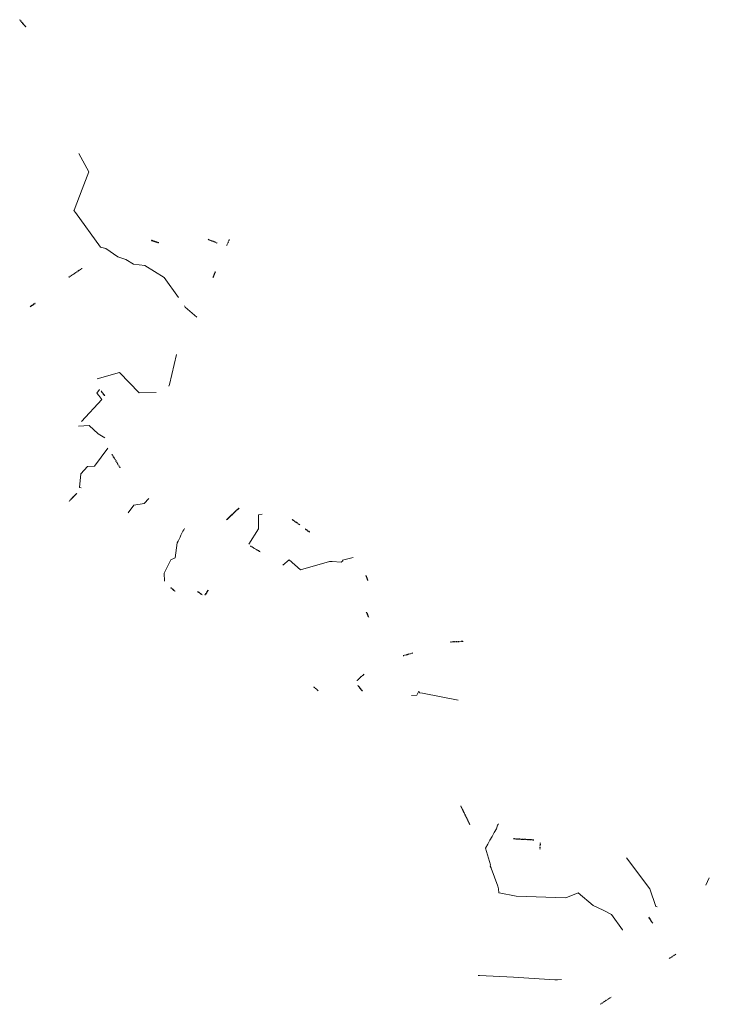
# Model space of a CAD drawing. Header units: metres. Extents: x 416209 to 416484, y 76215 to 76510.
# Tile 1 of 4: x 416387 to 416484, y 76215 to 76354. Entities that reach past the tile are written whole.
import ezdxf

# ---------------------------------------------------------------- set-up
doc = ezdxf.new("R2010")
doc.units = ezdxf.units.M
doc.linetypes.add('0_SN-Dash-1_100', pattern=[0.004, 0.001, -0.001, 0.001, -0.001])
for name, color, linetype, lineweight, true_color in [('01_SN_VRATA', 7, 'Continuous', 9, 0x800040), ('Primary Contours', 7, 'Continuous', 9, 0xc0c0c0), ('Secondary Contours', 7, 'Continuous', 9, 0xc0c0c0)]:
    doc.layers.add(name, color=color, linetype=linetype, lineweight=lineweight, true_color=true_color)

# ---------------------------------------------------------------- blocks, each defined once
blk = doc.blocks.new('SN-Enojna_vrata-fleksibilno - 108x210-7148352-_3D_')
at = {"layer": '01_SN_VRATA', "color": 252, "linetype": '0_SN-Dash-1_100', "true_color": 0x969696}
for p, q in [((0.49, 0.2, 2.05), (-0.49, 0.2, 1.05)), ((-0.49, 0.2, 1.05), (0.49, 0.2)), ((0.49, 0.15, 2.05), (-0.49, 0.15, 1.05)), ((-0.49, 0.15, 1.05), (0.49, 0.15))]:
    blk.add_line(p, q, dxfattribs=at)
blk = doc.blocks.new('SN-Enojna_vrata-fleksibilno - 120x290-7149465-_3D_')
at = {"layer": '01_SN_VRATA', "color": 252, "linetype": '0_SN-Dash-1_100', "true_color": 0x969696}
for p, q in [((0.55, 0.2, 2.85), (-0.55, 0.2, 1.45)), ((-0.55, 0.2, 1.45), (0.55, 0.2)), ((0.55, 0.15, 2.85), (-0.55, 0.15, 1.45)), ((-0.55, 0.15, 1.45), (0.55, 0.15))]:
    blk.add_line(p, q, dxfattribs=at)
blk = doc.blocks.new('SN-Dvokrilna_vrata-simetrična - 190x200-7149509-_3D_')
at = {"layer": '01_SN_VRATA', "color": 252, "linetype": '0_SN-Dash-1_100', "true_color": 0x969696}
for p, q in [((-0.9, -0.15, 1.95), (0, -0.15, 1)), ((-0.9, -0.15), (0, -0.15, 1)), ((-0.9, -0.19, 1.95), (0, -0.19, 1)), ((0, -0.19, 1), (-0.9, -0.19)), ((0.9, -0.15, 1.95), (0, -0.15, 1)), ((0, -0.15, 1), (0.9, -0.15)), ((0.9, -0.19), (0, -0.19, 1)), ((0.9, -0.19, 1.95), (0, -0.19, 1))]:
    blk.add_line(p, q, dxfattribs=at)
blk = doc.blocks.new('SN-Dvokrilna_vrata-simetrična - 300x210-7156533-_3D_')
at = {"layer": '01_SN_VRATA', "color": 252, "linetype": '0_SN-Dash-1_100', "true_color": 0x969696}
for p, q in [((-1.45, -0.15, 2.05), (0, -0.15, 1.05)), ((-1.45, -0.15), (0, -0.15, 1.05)), ((-1.45, -0.19, 2.05), (0, -0.19, 1.05)), ((0, -0.19, 1.05), (-1.45, -0.19)), ((1.45, -0.15, 2.05), (0, -0.15, 1.05)), ((0, -0.15, 1.05), (1.45, -0.15)), ((1.45, -0.19), (0, -0.19, 1.05)), ((1.45, -0.19, 2.05), (0, -0.19, 1.05))]:
    blk.add_line(p, q, dxfattribs=at)
blk = doc.blocks.new('SN-Dvokrilna_vrata-simetrična - 295x270-7158417-_3D_')
at = {"layer": '01_SN_VRATA', "color": 252, "linetype": '0_SN-Dash-1_100', "true_color": 0x969696}
for p, q in [((-1.43, -0.15, 2.65), (0, -0.15, 1.35)), ((-1.43, -0.15), (0, -0.15, 1.35)), ((-1.43, -0.19, 2.65), (0, -0.19, 1.35)), ((0, -0.19, 1.35), (-1.43, -0.19)), ((1.43, -0.15, 2.65), (0, -0.15, 1.35)), ((0, -0.15, 1.35), (1.43, -0.15)), ((1.43, -0.19), (0, -0.19, 1.35)), ((1.43, -0.19, 2.65), (0, -0.19, 1.35))]:
    blk.add_line(p, q, dxfattribs=at)
blk = doc.blocks.new('SN-Enojna_vrata-fleksibilno - 100x205-7159650-_3D_')
at = {"layer": '01_SN_VRATA', "color": 252, "linetype": '0_SN-Dash-1_100', "true_color": 0x969696}
for p, q in [((0.45, 0.2, 2), (-0.45, 0.2, 1.02)), ((-0.45, 0.2, 1.02), (0.45, 0.2)), ((0.45, 0.15, 2), (-0.45, 0.15, 1.02)), ((-0.45, 0.15, 1.02), (0.45, 0.15))]:
    blk.add_line(p, q, dxfattribs=at)
blk = doc.blocks.new('SN-Dvokrilna_vrata-simetrična - 185x210-7225065-_3D_')
at = {"layer": '01_SN_VRATA', "color": 252, "linetype": '0_SN-Dash-1_100', "true_color": 0x969696}
for p, q in [((-0.88, -0.15, 2.05), (0, -0.15, 1.05)), ((-0.88, -0.15), (0, -0.15, 1.05)), ((-0.88, -0.19, 2.05), (0, -0.19, 1.05)), ((0, -0.19, 1.05), (-0.88, -0.19)), ((0.88, -0.15, 2.05), (0, -0.15, 1.05)), ((0, -0.15, 1.05), (0.88, -0.15)), ((0.88, -0.19), (0, -0.19, 1.05)), ((0.88, -0.19, 2.05), (0, -0.19, 1.05))]:
    blk.add_line(p, q, dxfattribs=at)
blk = doc.blocks.new('SN-Dvokrilna_vrata-simetrična - 155x200-7225290-_3D_')
at = {"layer": '01_SN_VRATA', "color": 252, "linetype": '0_SN-Dash-1_100', "true_color": 0x969696}
for p, q in [((-0.72, -0.15, 1.95), (0, -0.15, 1)), ((-0.72, -0.15), (0, -0.15, 1)), ((-0.72, -0.19, 1.95), (0, -0.19, 1)), ((0, -0.19, 1), (-0.72, -0.19)), ((0.72, -0.15, 1.95), (0, -0.15, 1)), ((0, -0.15, 1), (0.72, -0.15)), ((0.72, -0.19), (0, -0.19, 1)), ((0.72, -0.19, 1.95), (0, -0.19, 1))]:
    blk.add_line(p, q, dxfattribs=at)
blk = doc.blocks.new('SN-Enojna_vrata-fleksibilno - 145x230-7226683-_3D_')
at = {"layer": '01_SN_VRATA', "color": 252, "linetype": '0_SN-Dash-1_100', "true_color": 0x969696}
for p, q in [((0.67, 0.2, 2.25), (-0.67, 0.2, 1.15)), ((-0.67, 0.2, 1.15), (0.67, 0.2)), ((0.67, 0.15, 2.25), (-0.67, 0.15, 1.15)), ((-0.67, 0.15, 1.15), (0.67, 0.15))]:
    blk.add_line(p, q, dxfattribs=at)
blk = doc.blocks.new('SN-Enojna_vrata-fleksibilno - 110x205-7227442-_3D_')
at = {"layer": '01_SN_VRATA', "color": 252, "linetype": '0_SN-Dash-1_100', "true_color": 0x969696}
for p, q in [((0.5, 0.2, 2), (-0.5, 0.2, 1.02)), ((-0.5, 0.2, 1.02), (0.5, 0.2)), ((0.5, 0.15, 2), (-0.5, 0.15, 1.02)), ((-0.5, 0.15, 1.02), (0.5, 0.15))]:
    blk.add_line(p, q, dxfattribs=at)
blk = doc.blocks.new('SN-Enojna_vrata-fleksibilno - 90x202-7233787-_3D_')
at = {"layer": '01_SN_VRATA', "color": 252, "linetype": '0_SN-Dash-1_100', "true_color": 0x969696}
for p, q in [((0.4, 0.195, 1.97), (-0.4, 0.195, 1.01)), ((-0.4, 0.195, 1.01), (0.4, 0.195)), ((0.4, 0.155, 1.97), (-0.4, 0.155, 1.01)), ((-0.4, 0.155, 1.01), (0.4, 0.155))]:
    blk.add_line(p, q, dxfattribs=at)
blk = doc.blocks.new('SN-Enojna_vrata-fleksibilno - 85x175-7229193-_3D_')
at = {"layer": '01_SN_VRATA', "color": 252, "linetype": '0_SN-Dash-1_100', "true_color": 0x969696}
for p, q in [((0.38, 0.1, 1.7), (-0.38, 0.1, 0.87)), ((-0.38, 0.1, 0.87), (0.38, 0.1)), ((0.38, 0.05, 1.7), (-0.38, 0.05, 0.87)), ((-0.38, 0.05, 0.87), (0.38, 0.05))]:
    blk.add_line(p, q, dxfattribs=at)
blk = doc.blocks.new('SN-Enojna_vrata-fleksibilno - 85x170-7229360-_3D_')
at = {"layer": '01_SN_VRATA', "color": 252, "linetype": '0_SN-Dash-1_100', "true_color": 0x969696}
for p, q in [((0.38, 0.2, 1.65), (-0.38, 0.2, 0.85)), ((-0.38, 0.2, 0.85), (0.38, 0.2)), ((0.38, 0.15, 1.65), (-0.38, 0.15, 0.85)), ((-0.38, 0.15, 0.85), (0.38, 0.15))]:
    blk.add_line(p, q, dxfattribs=at)
blk = doc.blocks.new('SN-Dvokrilna_vrata-simetrična - 170x205-7230851-_3D_')
at = {"layer": '01_SN_VRATA', "color": 252, "linetype": '0_SN-Dash-1_100', "true_color": 0x969696}
for p, q in [((-0.8, -0.15, 2), (0, -0.15, 1.02)), ((-0.8, -0.15), (0, -0.15, 1.02)), ((-0.8, -0.19, 2), (0, -0.19, 1.02)), ((0, -0.19, 1.02), (-0.8, -0.19)), ((0.8, -0.15, 2), (0, -0.15, 1.02)), ((0, -0.15, 1.02), (0.8, -0.15)), ((0.8, -0.19), (0, -0.19, 1.02)), ((0.8, -0.19, 2), (0, -0.19, 1.02))]:
    blk.add_line(p, q, dxfattribs=at)
blk = doc.blocks.new('SN-Enojna_vrata-fleksibilno - 85x210-7232552-_3D_')
at = {"layer": '01_SN_VRATA', "color": 252, "linetype": '0_SN-Dash-1_100', "true_color": 0x969696}
for p, q in [((0.38, 0.2, 2.05), (-0.38, 0.2, 1.05)), ((-0.38, 0.2, 1.05), (0.38, 0.2)), ((0.38, 0.15, 2.05), (-0.38, 0.15, 1.05)), ((-0.38, 0.15, 1.05), (0.38, 0.15))]:
    blk.add_line(p, q, dxfattribs=at)
blk = doc.blocks.new('SN-Enojna_vrata-fleksibilno - 90x215-7232666-_3D_')
at = {"layer": '01_SN_VRATA', "color": 252, "linetype": '0_SN-Dash-1_100', "true_color": 0x969696}
for p, q in [((0.4, -0.155, 2.1), (-0.4, -0.155, 1.075)), ((-0.4, -0.155, 1.075), (0.4, -0.155)), ((0.4, -0.195, 2.1), (-0.4, -0.195, 1.075)), ((-0.4, -0.195, 1.075), (0.4, -0.195))]:
    blk.add_line(p, q, dxfattribs=at)
blk = doc.blocks.new('SN-Enojna_vrata-fleksibilno - 75x185-7233515-_3D_')
at = {"layer": '01_SN_VRATA', "color": 252, "linetype": '0_SN-Dash-1_100', "true_color": 0x969696}
for p, q in [((0.32, 0.2, 1.8), (-0.32, 0.2, 0.93)), ((-0.32, 0.2, 0.93), (0.32, 0.2)), ((0.32, 0.15, 1.8), (-0.32, 0.15, 0.93)), ((-0.32, 0.15, 0.93), (0.32, 0.15))]:
    blk.add_line(p, q, dxfattribs=at)
blk = doc.blocks.new('SN-Enojna_vrata-fleksibilno - 90x178-7236751-_3D_')
at = {"layer": '01_SN_VRATA', "color": 252, "linetype": '0_SN-Dash-1_100', "true_color": 0x969696}
for p, q in [((0.4, 0.095, 1.73), (-0.4, 0.095, 0.89)), ((-0.4, 0.095, 0.89), (0.4, 0.095)), ((0.4, 0.055, 1.73), (-0.4, 0.055, 0.89)), ((-0.4, 0.055, 0.89), (0.4, 0.055))]:
    blk.add_line(p, q, dxfattribs=at)
blk = doc.blocks.new('SN-Dvokrilna_vrata-simetrična - 160x180-7237719-_3D_')
at = {"layer": '01_SN_VRATA', "color": 252, "linetype": '0_SN-Dash-1_100', "true_color": 0x969696}
for p, q in [((-0.75, -0.15, 1.75), (0, -0.15, 0.9)), ((-0.75, -0.15), (0, -0.15, 0.9)), ((-0.75, -0.19, 1.75), (0, -0.19, 0.9)), ((0, -0.19, 0.9), (-0.75, -0.19)), ((0.75, -0.15, 1.75), (0, -0.15, 0.9)), ((0, -0.15, 0.9), (0.75, -0.15)), ((0.75, -0.19), (0, -0.19, 0.9)), ((0.75, -0.19, 1.75), (0, -0.19, 0.9))]:
    blk.add_line(p, q, dxfattribs=at)
blk = doc.blocks.new('SN-Dvokrilna_vrata-simetrična - 228x250-7238155-_3D_')
at = {"layer": '01_SN_VRATA', "color": 252, "linetype": '0_SN-Dash-1_100', "true_color": 0x969696}
for p, q in [((-1.09, -0.15, 2.45), (0, -0.15, 1.25)), ((-1.09, -0.15), (0, -0.15, 1.25)), ((-1.09, -0.19, 2.45), (0, -0.19, 1.25)), ((0, -0.19, 1.25), (-1.09, -0.19)), ((1.09, -0.15, 2.45), (0, -0.15, 1.25)), ((0, -0.15, 1.25), (1.09, -0.15)), ((1.09, -0.19), (0, -0.19, 1.25)), ((1.09, -0.19, 2.45), (0, -0.19, 1.25))]:
    blk.add_line(p, q, dxfattribs=at)
blk = doc.blocks.new('SN-Dvokrilna_vrata-simetrična - 250x260-7238472-_3D_')
at = {"layer": '01_SN_VRATA', "color": 252, "linetype": '0_SN-Dash-1_100', "true_color": 0x969696}
for p, q in [((-1.2, -0.15, 2.55), (0, -0.15, 1.3)), ((-1.2, -0.15), (0, -0.15, 1.3)), ((-1.2, -0.19, 2.55), (0, -0.19, 1.3)), ((0, -0.19, 1.3), (-1.2, -0.19)), ((1.2, -0.15, 2.55), (0, -0.15, 1.3)), ((0, -0.15, 1.3), (1.2, -0.15)), ((1.2, -0.19), (0, -0.19, 1.3)), ((1.2, -0.19, 2.55), (0, -0.19, 1.3))]:
    blk.add_line(p, q, dxfattribs=at)
blk = doc.blocks.new('SN-Dvokrilna_vrata-simetrična - 138x215-7241528-_3D_')
at = {"layer": '01_SN_VRATA', "color": 252, "linetype": '0_SN-Dash-1_100', "true_color": 0x969696}
for p, q in [((-0.64, -0.15, 2.1), (0, -0.15, 1.08)), ((-0.64, -0.15), (0, -0.15, 1.08)), ((-0.64, -0.19, 2.1), (0, -0.19, 1.08)), ((0, -0.19, 1.08), (-0.64, -0.19)), ((0.64, -0.15, 2.1), (0, -0.15, 1.08)), ((0, -0.15, 1.08), (0.64, -0.15)), ((0.64, -0.19), (0, -0.19, 1.08)), ((0.64, -0.19, 2.1), (0, -0.19, 1.08))]:
    blk.add_line(p, q, dxfattribs=at)
blk = doc.blocks.new('SN-Enojna_vrata-fleksibilno - 95x192-7243985-_3D_')
at = {"layer": '01_SN_VRATA', "color": 252, "linetype": '0_SN-Dash-1_100', "true_color": 0x969696}
for p, q in [((0.42, 0.2, 1.87), (-0.42, 0.2, 0.96)), ((-0.42, 0.2, 0.96), (0.42, 0.2)), ((0.42, 0.15, 1.87), (-0.42, 0.15, 0.96)), ((-0.42, 0.15, 0.96), (0.42, 0.15))]:
    blk.add_line(p, q, dxfattribs=at)
blk = doc.blocks.new('SN-Dvokrilna_vrata-simetrična - 145x250-7245003-_3D_')
at = {"layer": '01_SN_VRATA', "color": 252, "linetype": '0_SN-Dash-1_100', "true_color": 0x969696}
for p, q in [((-0.67, -0.15, 2.45), (0, -0.15, 1.25)), ((-0.67, -0.15), (0, -0.15, 1.25)), ((-0.67, -0.19, 2.45), (0, -0.19, 1.25)), ((0, -0.19, 1.25), (-0.67, -0.19)), ((0.67, -0.15, 2.45), (0, -0.15, 1.25)), ((0, -0.15, 1.25), (0.67, -0.15)), ((0.67, -0.19), (0, -0.19, 1.25)), ((0.67, -0.19, 2.45), (0, -0.19, 1.25))]:
    blk.add_line(p, q, dxfattribs=at)
blk = doc.blocks.new('SN-Enojna_vrata-fleksibilno - 115x200-7246884-_3D_')
at = {"layer": '01_SN_VRATA', "color": 252, "linetype": '0_SN-Dash-1_100', "true_color": 0x969696}
for p, q in [((0.53, 0.2, 1.95), (-0.53, 0.2, 1)), ((-0.53, 0.2, 1), (0.53, 0.2)), ((0.53, 0.15, 1.95), (-0.53, 0.15, 1)), ((-0.53, 0.15, 1), (0.53, 0.15))]:
    blk.add_line(p, q, dxfattribs=at)
blk = doc.blocks.new('SN-Enojna_vrata-fleksibilno - 95x200-7247060-_3D_')
at = {"layer": '01_SN_VRATA', "color": 252, "linetype": '0_SN-Dash-1_100', "true_color": 0x969696}
for p, q in [((0.42, 0.2, 1.95), (-0.42, 0.2, 1)), ((-0.42, 0.2, 1), (0.42, 0.2)), ((0.42, 0.15, 1.95), (-0.42, 0.15, 1)), ((-0.42, 0.15, 1), (0.42, 0.15))]:
    blk.add_line(p, q, dxfattribs=at)
blk = doc.blocks.new('SN-Enojna_vrata-fleksibilno - 95x207-7250364-_3D_')
at = {"layer": '01_SN_VRATA', "color": 252, "linetype": '0_SN-Dash-1_100', "true_color": 0x969696}
for p, q in [((0.42, 0.2, 2.02), (-0.42, 0.2, 1.03)), ((-0.42, 0.2, 1.03), (0.42, 0.2)), ((0.42, 0.15, 2.02), (-0.42, 0.15, 1.03)), ((-0.42, 0.15, 1.03), (0.42, 0.15))]:
    blk.add_line(p, q, dxfattribs=at)
blk = doc.blocks.new('SN-Dvokrilna_vrata-simetrična - 235x205-7250747-_3D_')
at = {"layer": '01_SN_VRATA', "color": 252, "linetype": '0_SN-Dash-1_100', "true_color": 0x969696}
for p, q in [((-1.12, -0.15, 2), (0, -0.15, 1.02)), ((-1.12, -0.15), (0, -0.15, 1.02)), ((-1.12, -0.19, 2), (0, -0.19, 1.02)), ((0, -0.19, 1.02), (-1.12, -0.19)), ((1.12, -0.15, 2), (0, -0.15, 1.02)), ((0, -0.15, 1.02), (1.12, -0.15)), ((1.12, -0.19), (0, -0.19, 1.02)), ((1.12, -0.19, 2), (0, -0.19, 1.02))]:
    blk.add_line(p, q, dxfattribs=at)
blk = doc.blocks.new('SN-Enojna_vrata-fleksibilno - 90x210-7269794-_3D_')
at = {"layer": '01_SN_VRATA', "color": 252, "linetype": '0_SN-Dash-1_100', "true_color": 0x969696}
for p, q in [((0.4, 0.045, 2.05), (-0.4, 0.045, 1.05)), ((-0.4, 0.045, 1.05), (0.4, 0.045)), ((0.4, 0.005, 2.05), (-0.4, 0.005, 1.05)), ((-0.4, 0.005, 1.05), (0.4, 0.005))]:
    blk.add_line(p, q, dxfattribs=at)
blk = doc.blocks.new('SN-Dvokrilna_vrata-simetrična - 140x195-7351745-_3D_')
at = {"layer": '01_SN_VRATA', "color": 252, "linetype": '0_SN-Dash-1_100', "true_color": 0x969696}
for p, q in [((-0.65, -0.15, 1.9), (0, -0.15, 0.98)), ((-0.65, -0.15), (0, -0.15, 0.98)), ((-0.65, -0.19, 1.9), (0, -0.19, 0.98)), ((0, -0.19, 0.98), (-0.65, -0.19)), ((0.65, -0.15, 1.9), (0, -0.15, 0.98)), ((0, -0.15, 0.98), (0.65, -0.15)), ((0.65, -0.19), (0, -0.19, 0.98)), ((0.65, -0.19, 1.9), (0, -0.19, 0.98))]:
    blk.add_line(p, q, dxfattribs=at)

msp = doc.modelspace()

# ---------------------------------------------------------------- linework, layer by layer
at = {"layer": 'Primary Contours'}
for p, q in [((416396.68, 76332.9, 274.83), (416395.3, 76335.51, 274.83)), ((416395.74, 76330.45, 274.83), (416396.68, 76332.9, 274.83)), ((416394.61, 76327.51, 274.83), (416395.74, 76330.45, 274.83)), ((416394.6, 76327.45, 274.83), (416394.61, 76327.51, 274.83)), ((416394.6, 76327.44, 274.83), (416394.6, 76327.45, 274.83)), ((416394.79, 76327.17, 274.83), (416394.6, 76327.44, 274.83)), ((416398.35, 76322.29, 274.83), (416394.79, 76327.17, 274.83)), ((416399.1, 76322.08, 274.83), (416398.35, 76322.29, 274.83)), ((416400.77, 76320.89, 274.83), (416399.1, 76322.08, 274.83)), ((416401.92, 76320.55, 274.83), (416400.77, 76320.89, 274.83)), ((416403.02, 76319.88, 274.83), (416401.92, 76320.55, 274.83)), ((416404.62, 76319.67, 274.83), (416403.02, 76319.88, 274.83)), ((416407.31, 76318, 274.83), (416404.62, 76319.67, 274.83)), ((416409.34, 76315.16, 274.83), (416407.31, 76318, 274.83)), ((416410.29, 76313.81, 274.83), (416410.19, 76313.97, 274.83)), ((416411.92, 76312.4, 274.83), (416410.29, 76313.81, 274.83)), ((416398.19, 76302.18, 274.83), (416397.82, 76301.66, 274.83)), ((416397.82, 76301.66, 274.83), (416398.11, 76301.33, 274.83)), ((416398.54, 76300.76, 274.83), (416395.64, 76297.66, 274.83)), ((416398.11, 76301.33, 274.83), (416398.54, 76300.76, 274.83)), ((416396.75, 76297.1, 273.83), (416395.25, 76297, 273.83)), ((416398, 76295.91, 273.83), (416396.75, 76297.1, 273.83)), ((416398.95, 76295.37, 273.83), (416398, 76295.91, 273.83)), ((416405.15, 76286.78, 272.83), (416404.48, 76286.09, 272.83)), ((416403.05, 76285.87, 272.83), (416402.26, 76284.78, 272.83)), ((416404.48, 76286.09, 272.83), (416403.05, 76285.87, 272.83)), ((416421.14, 76284.57, 271.83), (416420.66, 76284.5, 271.83)), ((416420.66, 76284.5, 271.83), (416420.66, 76282.53, 271.83)), ((416420.66, 76282.53, 271.83), (416419.26, 76280.34, 271.83)), ((416442.97, 76259.02, 270.83), (416442.22, 76258.98, 270.83)), ((416443.25, 76259.62, 270.83), (416442.97, 76259.02, 270.83)), ((416443.37, 76259.36, 270.83), (416443.25, 76259.62, 270.83)), ((416443.76, 76259.3, 270.83), (416443.37, 76259.36, 270.83)), ((416448.8, 76258.32, 270.83), (416443.76, 76259.3, 270.83)), ((416472.58, 76236.1, 269.83), (416475.84, 76231.7, 269.83)), ((416475.84, 76231.7, 269.83), (416476.69, 76229.21, 269.83)), ((416476.69, 76229.21, 269.83), (416476.89, 76229.15, 269.83)), ((416451.64, 76219.47, 270.83), (416451.84, 76219.47, 270.83)), ((416451.84, 76219.47, 270.83), (416456.61, 76219.26, 270.83)), ((416456.61, 76219.26, 270.83), (416457.34, 76219.21, 270.83)), ((416457.34, 76219.21, 270.83), (416458.07, 76219.16, 270.83)), ((416458.07, 76219.16, 270.83), (416458.8, 76219.11, 270.83)), ((416458.8, 76219.11, 270.83), (416459.53, 76219.06, 270.83)), ((416459.53, 76219.06, 270.83), (416460.26, 76219.01, 270.83)), ((416460.26, 76219.01, 270.83), (416460.99, 76218.97, 270.83)), ((416460.99, 76218.97, 270.83), (416461.73, 76218.92, 270.83)), ((416461.73, 76218.92, 270.83), (416462.46, 76218.87, 270.83)), ((416462.46, 76218.87, 270.83), (416462.64, 76218.87, 270.83)), ((416462.64, 76218.87, 270.83), (416462.82, 76218.86, 270.83)), ((416462.82, 76218.86, 270.83), (416462.85, 76218.87, 270.83)), ((416462.85, 76218.87, 270.83), (416463.41, 76218.91, 270.83))]:
    msp.add_line(p, q, dxfattribs=at)
at = {"layer": 'Secondary Contours'}
for p, q in [((416409.06, 76307.1, 274.33), (416408.1, 76302.89, 274.33)), ((416401.03, 76304.59, 274.33), (416397.89, 76303.68, 274.33)), ((416403.79, 76301.71, 274.33), (416401.03, 76304.59, 274.33)), ((416408.1, 76302.89, 274.33), (416407.97, 76302.64, 274.33)), ((416406.18, 76301.77, 274.33), (416403.79, 76301.71, 274.33)), ((416399.37, 76293.9, 273.33), (416397.51, 76291.34, 273.33)), ((416395.57, 76290.29, 273.33), (416395.37, 76288.33, 273.33)), ((416396.49, 76291.29, 273.33), (416395.57, 76290.29, 273.33)), ((416397.51, 76291.34, 273.33), (416396.49, 76291.29, 273.33)), ((416395.37, 76288.33, 273.33), (416395.62, 76288.3, 273.33)), ((416409.98, 76282.17, 272.33), (416409.84, 76281.9, 272.33)), ((416410.09, 76282.36, 272.33), (416409.98, 76282.17, 272.33)), ((416410.2, 76282.55, 272.33), (416410.09, 76282.36, 272.33)), ((416409.28, 76280.79, 272.33), (416409.14, 76280.52, 272.33)), ((416409.43, 76281.07, 272.33), (416409.28, 76280.79, 272.33)), ((416409.57, 76281.35, 272.33), (416409.43, 76281.07, 272.33)), ((416409.7, 76281.62, 272.33), (416409.57, 76281.35, 272.33)), ((416409.84, 76281.9, 272.33), (416409.7, 76281.62, 272.33)), ((416409.14, 76280.52, 272.33), (416408.9, 76278.44, 272.33)), ((416408.27, 76278.12, 272.33), (416407.34, 76276.28, 272.33)), ((416408.9, 76278.44, 272.33), (416408.27, 76278.12, 272.33)), ((416424.95, 76278.16, 271.33), (416424.09, 76277.4, 271.33)), ((416426.57, 76276.72, 271.33), (416424.95, 76278.16, 271.33)), ((416430.65, 76277.88, 271.33), (416426.57, 76276.72, 271.33)), ((416431.05, 76277.88, 271.33), (416430.65, 76277.88, 271.33)), ((416432.3, 76277.82, 271.33), (416431.05, 76277.88, 271.33)), ((416432.53, 76278, 271.33), (416432.3, 76277.82, 271.33)), ((416434, 76278.46, 271.33), (416432.5, 76278.07, 271.33)), ((416432.5, 76278.07, 271.33), (416432.53, 76278, 271.33)), ((416407.34, 76276.28, 272.33), (416407.35, 76275.15, 272.33)), ((416454.37, 76240.7, 270.33), (416454.23, 76240.19, 270.33)), ((416454.44, 76240.8, 270.33), (416454.37, 76240.7, 270.33)), ((416454.5, 76240.9, 270.33), (416454.44, 76240.8, 270.33)), ((416453.6, 76239.1, 270.33), (416453.29, 76238.56, 270.33)), ((416453.91, 76239.65, 270.33), (416453.6, 76239.1, 270.33)), ((416454.23, 76240.19, 270.33), (416453.91, 76239.65, 270.33)), ((416452.98, 76238.01, 270.33), (416452.66, 76237.46, 270.33)), ((416453.29, 76238.56, 270.33), (416452.98, 76238.01, 270.33)), ((416452.66, 76237.46, 270.33), (416453.4, 76235.07, 270.33)), ((416453.4, 76235.07, 270.33), (416453.31, 76234.9, 270.33)), ((416453.31, 76234.9, 270.33), (416453.31, 76234.9, 270.33)), ((416453.31, 76234.9, 270.33), (416453.47, 76234.66, 270.33)), ((416453.47, 76234.66, 270.33), (416453.49, 76234.62, 270.33)), ((416453.49, 76234.62, 270.33), (416454.42, 76232.09, 270.33)), ((416454.42, 76232.09, 270.33), (416454.46, 76231.9, 270.33)), ((416484.25, 76233.27, 269.33), (416483.75, 76232.24, 269.33)), ((416454.46, 76231.9, 270.33), (416454.49, 76231.71, 270.33)), ((416454.49, 76231.71, 270.33), (416454.52, 76231.52, 270.33)), ((416454.52, 76231.52, 270.33), (416454.55, 76231.32, 270.33)), ((416454.55, 76231.32, 270.33), (416454.57, 76231.13, 270.33)), ((416454.57, 76231.13, 270.33), (416454.58, 76231.12, 270.33)), ((416454.58, 76231.12, 270.33), (416457.01, 76230.68, 270.33)), ((416457.01, 76230.68, 270.33), (416464.03, 76230.43, 270.33)), ((416464.03, 76230.43, 270.33), (416465.74, 76231.13, 270.33)), ((416465.74, 76231.13, 270.33), (416467.85, 76229.35, 270.33)), ((416467.85, 76229.35, 270.33), (416469.27, 76228.71, 270.33)), ((416469.27, 76228.71, 270.33), (416470.44, 76228.07, 270.33)), ((416470.44, 76228.07, 270.33), (416472.01, 76225.9, 270.33)), ((416472.01, 76225.9, 270.33), (416472.02, 76225.89, 270.33))]:
    msp.add_line(p, q, dxfattribs=at)

# ---------------------------------------------------------------- block references
at = {"layer": '01_SN_VRATA', "color": 252, "linetype": '0_SN-Dash-1_100', "true_color": 0x969696}
for name, p, rotation in [('SN-Dvokrilna_vrata-simetrična - 140x195-7351745-_3D_', (416387.5, 76353.97, 273.91), 309.5370941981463), ('SN-Enojna_vrata-fleksibilno - 115x200-7246884-_3D_', (416406.1, 76323.22, 274.87), 161.2805723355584), ('SN-Enojna_vrata-fleksibilno - 95x200-7247060-_3D_', (416406.05, 76323.24, 277.78), 161.2805723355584), ('SN-Dvokrilna_vrata-simetrična - 145x250-7245003-_3D_', (416414.23, 76323.27, 275.15), 337.9999999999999), ('SN-Enojna_vrata-fleksibilno - 100x205-7159650-_3D_', (416416.5, 76322.85, 277.87), 66.1049373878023), ('SN-Dvokrilna_vrata-simetrična - 235x205-7250747-_3D_', (416394.71, 76318.79, 274.83), 33.42736371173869), ('SN-Enojna_vrata-fleksibilno - 95x192-7243985-_3D_', (416414.54, 76318.34, 275.1), 69.16326718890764), ('SN-Enojna_vrata-fleksibilno - 95x207-7250364-_3D_', (416388.68, 76314.26, 275.25), 213.2729977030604), ('SN-Enojna_vrata-fleksibilno - 90x210-7269794-_3D_', (416398.7, 76301.65, 274.39), 126.3505175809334), ('SN-Dvokrilna_vrata-simetrična - 228x250-7238155-_3D_', (416400.67, 76292.18, 272.93), 300.4725681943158), ('SN-Dvokrilna_vrata-simetrična - 160x180-7237719-_3D_', (416394.57, 76286.85, 273.52), 226.0836802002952), ('SN-Dvokrilna_vrata-simetrična - 250x260-7238472-_3D_', (416416.89, 76284.74, 271.99), 42.99999999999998), ('SN-Dvokrilna_vrata-simetrična - 138x215-7241528-_3D_', (416426.02, 76283.59, 271.55), 324.1566825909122), ('SN-Enojna_vrata-fleksibilno - 85x210-7232552-_3D_', (416427.64, 76282.42, 274.39), 144.1566825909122), ('SN-Dvokrilna_vrata-simetrična - 170x205-7230851-_3D_', (416420.09, 76279.54, 271.77), 148.430158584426), ('SN-Enojna_vrata-fleksibilno - 85x170-7229360-_3D_', (416436.1, 76275.64, 271.2), 109.9999999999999), ('SN-Enojna_vrata-fleksibilno - 90x178-7236751-_3D_', (416408.51, 76273.9, 271.33), 317.9999999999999), ('SN-Enojna_vrata-fleksibilno - 85x210-7232552-_3D_', (416412.27, 76273.29, 276.23), 325.5014737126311), ('SN-Enojna_vrata-fleksibilno - 90x215-7232666-_3D_', (416413.46, 76273.41, 273.41), 236.4468257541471), ('SN-Enojna_vrata-fleksibilno - 75x185-7233515-_3D_', (416413.51, 76273.48, 276.25), 56.44682575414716), ('SN-Enojna_vrata-fleksibilno - 85x175-7229193-_3D_', (416436.09, 76270.44, 271.1), 112.6097187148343), ('SN-Dvokrilna_vrata-simetrična - 185x210-7225065-_3D_', (416448.61, 76266.76, 271.02), 2.495562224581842), ('SN-Dvokrilna_vrata-simetrična - 155x200-7225290-_3D_', (416441.69, 76264.96, 270.96), 15.74836996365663), ('SN-Enojna_vrata-fleksibilno - 145x230-7226683-_3D_', (416435.14, 76261.41, 271.25), 42.57963614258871), ('SN-Enojna_vrata-fleksibilno - 90x202-7233787-_3D_', (416428.63, 76259.81, 271.12), 319.5353297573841), ('SN-Enojna_vrata-fleksibilno - 110x205-7227442-_3D_', (416434.84, 76259.91, 273.84), 309.9999999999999), ('SN-Dvokrilna_vrata-simetrična - 300x210-7156533-_3D_', (416449.66, 76242.03, 270.42), 115.5391219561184), ('SN-Dvokrilna_vrata-simetrična - 295x270-7158417-_3D_', (416458.06, 76238.86, 270.15), 356.529052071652), ('SN-Enojna_vrata-fleksibilno - 100x205-7159650-_3D_', (416460.56, 76237.75, 271.14), 88.11047984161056), ('SN-Enojna_vrata-fleksibilno - 108x210-7148352-_3D_', (416476.13, 76227.37, 270.94), 122.4924338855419), ('SN-Enojna_vrata-fleksibilno - 120x290-7149465-_3D_', (416479.17, 76222.03, 273.05), 33.54314472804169), ('SN-Dvokrilna_vrata-simetrična - 190x200-7149509-_3D_', (416469.74, 76215.78, 272.92), 213.5431447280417)]:
    msp.add_blockref(name, p, dxfattribs=dict(at, rotation=rotation))

doc.saveas('drawing.dxf')
